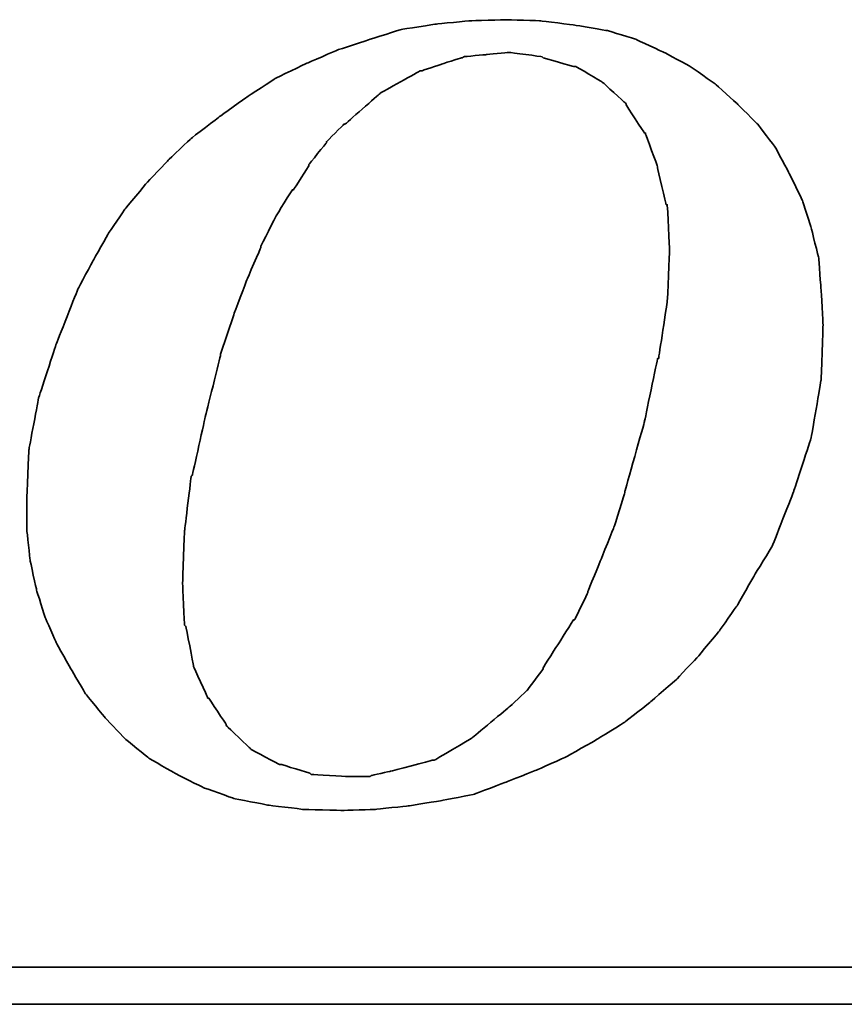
# Model space of a CAD drawing. Header units: millimetres. Extents: x 450 to 829, y 342 to 460.
# Tile 46 of 53: x 724.38 to 729.35, y 375.56 to 381.5. Entities that reach past the tile are written whole.
import ezdxf

# ---------------------------------------------------------------- set-up
doc = ezdxf.new("R2010")
doc.units = ezdxf.units.MM
doc.layers.add('DIM', color=4, linetype='CONTINUOUS')
doc.layers.add('layer 1', color=7, linetype='CONTINUOUS')

# ---------------------------------------------------------------- blocks, each defined once
blk = doc.blocks.new('TBI MOTION logo(完整正式版)')
at = {"layer": 'layer 1', "color": 22, "lineweight": 35}
for points, knots in [([(35.79625, -6.98375), (35.79625, -6.98375), (36.23125, -7.43875), (36.23125, -7.43875), (36.23125, -7.43875), (36.23125, -7.43875), (36.75625, -7.87125), (36.75625, -7.87125), (36.75625, -7.87125), (36.75625, -7.87125), (37.33125, -8.20375), (37.33125, -8.20375), (37.33125, -8.20375), (37.33125, -8.20375), (37.95625, -8.51875), (37.95625, -8.51875), (37.95625, -8.51875), (37.95625, -8.51875), (38.62625, -8.75875), (38.62625, -8.75875), (38.62625, -8.75875), (38.62625, -8.75875), (39.37125, -8.90375), (39.37125, -8.90375), (39.37125, -8.90375), (39.37125, -8.90375), (40.14125, -8.99875), (40.14125, -8.99875), (40.14125, -8.99875), (40.14125, -8.99875), (41.02625, -9.02375), (41.02625, -9.02375), (41.02625, -9.02375), (41.02625, -9.02375), (41.74625, -8.99875), (41.74625, -8.99875), (41.74625, -8.99875), (41.74625, -8.99875), (42.46625, -8.92375), (42.46625, -8.92375), (42.46625, -8.92375), (42.46625, -8.92375), (43.21125, -8.80625), (43.21125, -8.80625), (43.21125, -8.80625), (43.21125, -8.80625), (43.93125, -8.66375), (43.93125, -8.66375), (43.93125, -8.66375), (43.93125, -8.66375), (44.62625, -8.39875), (44.62625, -8.39875), (44.62625, -8.39875), (44.62625, -8.39875), (45.29625, -8.13375), (45.29625, -8.13375), (45.29625, -8.13375), (45.29625, -8.13375), (45.94625, -7.84375), (45.94625, -7.84375), (45.94625, -7.84375), (45.94625, -7.84375), (46.61625, -7.46375), (46.61625, -7.46375), (46.61625, -7.46375), (46.61625, -7.46375), (47.24125, -7.07875), (47.24125, -7.07875), (47.24125, -7.07875), (47.24125, -7.07875), (47.81625, -6.62375), (47.81625, -6.62375), (47.81625, -6.62375), (47.81625, -6.62375), (48.36875, -6.14375), (48.36875, -6.14375), (48.36875, -6.14375), (48.36875, -6.14375), (48.84625, -5.64125), (48.84625, -5.64125), (48.84625, -5.64125), (48.84625, -5.64125), (49.32625, -5.06375), (49.32625, -5.06375), (49.32625, -5.06375), (49.32625, -5.06375), (49.71125, -4.51374), (49.71125, -4.51374), (49.71125, -4.51374), (49.71125, -4.51374), (50.09625, -3.83874), (50.09625, -3.83874), (50.09625, -3.83874), (50.09625, -3.83874), (50.48125, -3.21374), (50.48125, -3.21374), (50.48125, -3.21374), (50.48125, -3.21374), (50.96125, -1.99125), (50.96125, -1.99125), (50.96125, -1.99125), (50.96125, -1.99125), (51.34375, -0.81875), (51.34375, -0.81875), (51.34375, -0.81875), (51.34375, -0.81875), (51.56125, 0.45624), (51.56125, 0.45624), (51.56125, 0.45624), (51.56125, 0.45624), (51.60625, 1.67624), (51.60625, 1.67624), (51.60625, 1.67624), (51.60625, 1.67624), (51.56125, 2.44625), (51.56125, 2.44625), (51.56125, 2.44625), (51.56125, 2.44625), (51.51125, 3.14125), (51.51125, 3.14125), (51.51125, 3.14125), (51.51125, 3.14125), (51.34375, 3.81125), (51.34375, 3.81125), (51.34375, 3.81125), (51.34375, 3.81125), (51.15125, 4.41125), (51.15125, 4.41125), (51.15125, 4.41125), (51.15125, 4.41125), (50.86125, 5.01125), (50.86125, 5.01125), (50.86125, 5.01125), (50.86125, 5.01125), (50.55125, 5.58875), (50.55125, 5.58875), (50.55125, 5.58875), (50.55125, 5.58875), (50.16625, 6.09125), (50.16625, 6.09125), (50.16625, 6.09125), (50.16625, 6.09125), (49.71125, 6.54875), (49.71125, 6.54875), (49.71125, 6.54875), (49.71125, 6.54875), (49.23125, 6.98125), (49.23125, 6.98125), (49.23125, 6.98125), (49.23125, 6.98125), (48.67875, 7.36625), (48.67875, 7.36625), (48.67875, 7.36625), (48.67875, 7.36625), (48.10375, 7.67625), (48.10375, 7.67625), (48.10375, 7.67625), (48.10375, 7.67625), (47.48125, 7.96375), (47.48125, 7.96375), (47.48125, 7.96375), (47.48125, 7.96375), (46.85625, 8.15625), (46.85625, 8.15625), (46.85625, 8.15625), (46.85625, 8.15625), (46.13625, 8.27624), (46.13625, 8.27624), (46.13625, 8.27624), (46.13625, 8.27624), (45.39125, 8.37125), (45.39125, 8.37125), (45.39125, 8.37125), (45.39125, 8.37125), (44.62625, 8.39624), (44.62625, 8.39624), (44.62625, 8.39624), (44.62625, 8.39624), (43.83625, 8.37125), (43.83625, 8.37125), (43.83625, 8.37125), (43.83625, 8.37125), (43.09125, 8.30125), (43.09125, 8.30125), (43.09125, 8.30125), (43.09125, 8.30125), (42.32125, 8.18125), (42.32125, 8.18125), (42.32125, 8.18125), (42.32125, 8.18125), (41.62875, 7.96375), (41.62875, 7.96375), (41.62875, 7.96375), (41.62875, 7.96375), (40.90625, 7.72625), (40.90625, 7.72625), (40.90625, 7.72625), (40.90625, 7.72625), (40.23624, 7.43625), (40.23624, 7.43625), (40.23624, 7.43625), (40.23624, 7.43625), (39.54124, 7.10125), (39.54124, 7.10125), (39.54124, 7.10125), (39.54124, 7.10125), (38.91625, 6.69125), (38.91625, 6.69125), (38.91625, 6.69125), (38.91625, 6.69125), (38.31625, 6.26125), (38.31625, 6.26125), (38.31625, 6.26125), (38.31625, 6.26125), (37.69125, 5.78125), (37.69125, 5.78125), (37.69125, 5.78125), (37.69125, 5.78125), (37.18625, 5.30125), (37.18625, 5.30125), (37.18625, 5.30125), (37.18625, 5.30125), (36.70625, 4.79624), (36.70625, 4.79624), (36.70625, 4.79624), (36.70625, 4.79624), (36.23125, 4.22125), (36.23125, 4.22125), (36.23125, 4.22125), (36.23125, 4.22125), (35.87124, 3.69375), (35.87124, 3.69375), (35.87124, 3.69375), (35.87124, 3.69375), (35.53125, 3.09125), (35.53125, 3.09125), (35.53125, 3.09125), (35.53125, 3.09125), (35.19875, 2.47125), (35.19875, 2.47125), (35.19875, 2.47125), (35.19875, 2.47125), (34.71625, 1.24625), (34.71625, 1.24625), (34.71625, 1.24625), (34.71625, 1.24625), (34.33125, 0.06874), (34.33125, 0.06874), (34.33125, 0.06874), (34.33125, 0.06874), (34.11625, -1.07875), (34.11625, -1.07875), (34.11625, -1.07875), (34.11625, -1.07875), (34.07125, -2.15875), (34.07125, -2.15875), (34.07125, -2.15875), (34.07125, -2.15875), (34.07125, -2.85375), (34.07125, -2.85375), (34.07125, -2.85375), (34.07125, -2.85375), (34.14125, -3.50375), (34.14125, -3.50375), (34.14125, -3.50375), (34.14125, -3.50375), (34.28625, -4.17375), (34.28625, -4.17375), (34.28625, -4.17375), (34.28625, -4.17375), (34.47625, -4.77624), (34.47625, -4.77624), (34.47625, -4.77624), (34.47625, -4.77624), (34.71625, -5.32625), (34.71625, -5.32625), (34.71625, -5.32625), (34.71625, -5.32625), (35.05375, -5.92875), (35.05375, -5.92875), (35.05375, -5.92875), (35.05375, -5.92875), (35.36375, -6.45375), (35.36375, -6.45375), (35.36375, -6.45375), (35.36375, -6.45375), (35.79625, -6.98375), (35.79625, -6.98375)], [0, 0, 0, 0, 0.01388889, 0.01388889, 0.01388889, 0.0138889, 0.02777778, 0.02777778, 0.02777778, 0.02777779, 0.04166667, 0.04166667, 0.04166667, 0.04166668, 0.05555556, 0.05555556, 0.05555556, 0.05555557, 0.06944444, 0.06944444, 0.06944444, 0.06944445, 0.08333333, 0.08333333, 0.08333333, 0.08333334, 0.09722222, 0.09722222, 0.09722222, 0.09722223, 0.11111111, 0.11111111, 0.11111111, 0.11111112, 0.125, 0.125, 0.125, 0.12500001, 0.13888889, 0.13888889, 0.13888889, 0.1388889, 0.15277778, 0.15277778, 0.15277778, 0.15277779, 0.16666667, 0.16666667, 0.16666667, 0.16666668, 0.18055556, 0.18055556, 0.18055556, 0.18055557, 0.19444444, 0.19444444, 0.19444444, 0.19444445, 0.20833333, 0.20833333, 0.20833333, 0.20833334, 0.22222222, 0.22222222, 0.22222222, 0.22222223, 0.23611111, 0.23611111, 0.23611111, 0.23611112, 0.25, 0.25, 0.25, 0.25000001, 0.26388889, 0.26388889, 0.26388889, 0.2638889, 0.27777778, 0.27777778, 0.27777778, 0.27777779, 0.29166667, 0.29166667, 0.29166667, 0.29166668, 0.30555556, 0.30555556, 0.30555556, 0.30555557, 0.31944444, 0.31944444, 0.31944444, 0.31944445, 0.33333333, 0.33333333, 0.33333333, 0.33333334, 0.34722222, 0.34722222, 0.34722222, 0.34722223, 0.36111111, 0.36111111, 0.36111111, 0.36111112, 0.375, 0.375, 0.375, 0.37500001, 0.38888889, 0.38888889, 0.38888889, 0.3888889, 0.40277778, 0.40277778, 0.40277778, 0.40277779, 0.41666667, 0.41666667, 0.41666667, 0.41666668, 0.43055556, 0.43055556, 0.43055556, 0.43055557, 0.44444444, 0.44444444, 0.44444444, 0.44444445, 0.45833333, 0.45833333, 0.45833333, 0.45833334, 0.47222222, 0.47222222, 0.47222222, 0.47222223, 0.48611111, 0.48611111, 0.48611111, 0.48611112, 0.5, 0.5, 0.5, 0.50000001, 0.51388889, 0.51388889, 0.51388889, 0.5138889, 0.52777778, 0.52777778, 0.52777778, 0.52777779, 0.54166667, 0.54166667, 0.54166667, 0.54166668, 0.55555556, 0.55555556, 0.55555556, 0.55555557, 0.56944444, 0.56944444, 0.56944444, 0.56944445, 0.58333333, 0.58333333, 0.58333333, 0.58333334, 0.59722222, 0.59722222, 0.59722222, 0.59722223, 0.61111111, 0.61111111, 0.61111111, 0.61111112, 0.625, 0.625, 0.625, 0.62500001, 0.63888889, 0.63888889, 0.63888889, 0.6388889, 0.65277778, 0.65277778, 0.65277778, 0.65277779, 0.66666667, 0.66666667, 0.66666667, 0.66666668, 0.68055556, 0.68055556, 0.68055556, 0.68055557, 0.69444444, 0.69444444, 0.69444444, 0.69444445, 0.70833333, 0.70833333, 0.70833333, 0.70833334, 0.72222222, 0.72222222, 0.72222222, 0.72222223, 0.73611111, 0.73611111, 0.73611111, 0.73611112, 0.75, 0.75, 0.75, 0.75000001, 0.76388889, 0.76388889, 0.76388889, 0.7638889, 0.77777778, 0.77777778, 0.77777778, 0.77777779, 0.79166667, 0.79166667, 0.79166667, 0.79166668, 0.80555556, 0.80555556, 0.80555556, 0.80555557, 0.81944444, 0.81944444, 0.81944444, 0.81944445, 0.83333333, 0.83333333, 0.83333333, 0.83333334, 0.84722222, 0.84722222, 0.84722222, 0.84722223, 0.86111111, 0.86111111, 0.86111111, 0.86111112, 0.875, 0.875, 0.875, 0.87500001, 0.88888889, 0.88888889, 0.88888889, 0.8888889, 0.90277778, 0.90277778, 0.90277778, 0.90277779, 0.91666667, 0.91666667, 0.91666667, 0.91666668, 0.93055556, 0.93055556, 0.93055556, 0.93055557, 0.94444444, 0.94444444, 0.94444444, 0.94444445, 0.95833333, 0.95833333, 0.95833333, 0.95833334, 0.97222222, 0.97222222, 0.97222222, 0.97222223, 0.98611111, 0.98611111, 0.98611111, 0.98611112, 1, 1, 1, 1]), ([(38.33875, 1.03124), (38.33875, 1.03124), (38.62625, 1.89625), (38.62625, 1.89625), (38.62625, 1.89625), (38.62625, 1.89625), (38.91625, 2.66375), (38.91625, 2.66375), (38.91625, 2.66375), (38.91625, 2.66375), (39.22625, 3.38125), (39.22625, 3.38125), (39.22625, 3.38125), (39.22625, 3.38125), (39.22625, 3.40624), (39.22625, 3.40624), (39.22625, 3.40624), (39.22625, 3.40624), (39.56124, 4.07624), (39.56124, 4.07624), (39.56124, 4.07624), (39.56124, 4.07624), (39.92125, 4.65125), (39.92125, 4.65125), (39.92125, 4.65125), (39.92125, 4.65125), (39.94625, 4.65125), (39.94625, 4.65125), (39.94625, 4.65125), (39.94625, 4.65125), (40.28125, 5.17875), (40.28125, 5.17875), (40.28125, 5.17875), (40.28125, 5.17875), (40.28125, 5.20375), (40.28125, 5.20375), (40.28125, 5.20375), (40.28125, 5.20375), (40.66875, 5.68625), (40.66875, 5.68625), (40.66875, 5.68625), (40.66875, 5.68625), (40.66875, 5.70625), (40.66875, 5.70625), (40.66875, 5.70625), (40.66875, 5.70625), (41.05124, 6.09125), (41.05124, 6.09125), (41.05124, 6.09125), (41.05124, 6.09125), (41.07625, 6.09125), (41.07625, 6.09125), (41.07625, 6.09125), (41.07625, 6.09125), (41.84125, 6.76625), (41.84125, 6.76625), (41.84125, 6.76625), (41.84125, 6.76625), (41.86625, 6.78625), (41.86625, 6.78625), (41.86625, 6.78625), (41.86625, 6.78625), (42.73125, 7.26624), (42.73125, 7.26624), (42.73125, 7.26624), (42.73125, 7.26624), (42.75625, 7.26624), (42.75625, 7.26624), (42.75625, 7.26624), (42.75625, 7.26624), (43.18625, 7.41125), (43.18625, 7.41125), (43.18625, 7.41125), (43.18625, 7.41125), (43.64125, 7.55625), (43.64125, 7.55625), (43.64125, 7.55625), (43.64125, 7.55625), (43.66625, 7.55625), (43.66625, 7.55625), (43.66625, 7.55625), (43.66625, 7.55625), (43.69125, 7.58124), (43.69125, 7.58124), (43.69125, 7.58124), (43.69125, 7.58124), (44.19125, 7.62625), (44.19125, 7.62625), (44.19125, 7.62625), (44.19125, 7.62625), (44.67125, 7.67625), (44.67125, 7.67625), (44.67125, 7.67625), (44.67125, 7.67625), (44.69625, 7.67625), (44.69625, 7.67625), (44.69625, 7.67625), (44.69625, 7.67625), (45.41875, 7.58124), (45.41875, 7.58124), (45.41875, 7.58124), (45.41875, 7.58124), (45.44125, 7.55625), (45.44125, 7.55625), (45.44125, 7.55625), (45.44125, 7.55625), (46.11125, 7.36625), (46.11125, 7.36625), (46.11125, 7.36625), (46.11125, 7.36625), (46.13625, 7.36625), (46.13625, 7.36625), (46.13625, 7.36625), (46.13625, 7.36625), (46.15875, 7.36625), (46.15875, 7.36625), (46.15875, 7.36625), (46.15875, 7.36625), (46.73625, 7.02624), (46.73625, 7.02624), (46.73625, 7.02624), (46.73625, 7.02624), (46.76125, 7.00624), (46.76125, 7.00624), (46.76125, 7.00624), (46.76125, 7.00624), (47.24125, 6.57124), (47.24125, 6.57124), (47.24125, 6.57124), (47.24125, 6.57124), (47.26625, 6.54875), (47.26625, 6.54875), (47.26625, 6.54875), (47.26625, 6.54875), (47.26625, 6.52375), (47.26625, 6.52375), (47.26625, 6.52375), (47.26625, 6.52375), (47.67375, 5.89875), (47.67375, 5.89875), (47.67375, 5.89875), (47.67375, 5.89875), (47.69625, 5.89875), (47.69625, 5.89875), (47.69625, 5.89875), (47.69625, 5.89875), (47.69625, 5.87625), (47.69625, 5.87625), (47.69625, 5.87625), (47.69625, 5.87625), (47.96125, 5.15625), (47.96125, 5.15625), (47.96125, 5.15625), (47.96125, 5.15625), (47.96125, 5.13125), (47.96125, 5.13125), (47.96125, 5.13125), (47.96125, 5.13125), (48.15125, 4.31875), (48.15125, 4.31875), (48.15125, 4.31875), (48.15125, 4.31875), (48.17625, 4.31875), (48.17625, 4.31875), (48.17625, 4.31875), (48.17625, 4.31875), (48.17625, 4.29125), (48.17625, 4.29125), (48.17625, 4.29125), (48.17625, 4.29125), (48.22625, 3.33125), (48.22625, 3.33125), (48.22625, 3.33125), (48.22625, 3.33125), (48.22625, 3.30875), (48.22625, 3.30875), (48.22625, 3.30875), (48.22625, 3.30875), (48.17625, 2.20624), (48.17625, 2.20624), (48.17625, 2.20624), (48.17625, 2.20624), (48.17625, 2.18124), (48.17625, 2.18124), (48.17625, 2.18124), (48.17625, 2.18124), (47.98375, 0.93624), (47.98375, 0.93624), (47.98375, 0.93624), (47.98375, 0.93624), (47.96125, 0.93624), (47.96125, 0.93624), (47.96125, 0.93624), (47.96125, 0.93624), (47.67375, -0.45874), (47.67375, -0.45874), (47.67375, -0.45874), (47.67375, -0.45874), (47.24125, -1.99125), (47.24125, -1.99125), (47.24125, -1.99125), (47.24125, -1.99125), (47.24125, -2.01874), (47.24125, -2.01874), (47.24125, -2.01874), (47.24125, -2.01874), (47.00125, -2.78375), (47.00125, -2.78375), (47.00125, -2.78375), (47.00125, -2.78375), (46.71125, -3.50375), (46.71125, -3.50375), (46.71125, -3.50375), (46.71125, -3.50375), (46.42625, -4.19875), (46.42625, -4.19875), (46.42625, -4.19875), (46.42625, -4.19875), (46.42625, -4.22375), (46.42625, -4.22375), (46.42625, -4.22375), (46.42625, -4.22375), (46.13625, -4.82374), (46.13625, -4.82374), (46.13625, -4.82374), (46.13625, -4.82374), (46.11125, -4.82374), (46.11125, -4.82374), (46.11125, -4.82374), (46.11125, -4.82374), (45.77625, -5.35125), (45.77625, -5.35125), (45.77625, -5.35125), (45.77625, -5.35125), (45.44125, -5.87875), (45.44125, -5.87875), (45.44125, -5.87875), (45.44125, -5.87875), (45.44125, -5.90375), (45.44125, -5.90375), (45.44125, -5.90375), (45.44125, -5.90375), (45.10625, -6.35875), (45.10625, -6.35875), (45.10625, -6.35875), (45.10625, -6.35875), (45.08125, -6.38375), (45.08125, -6.38375), (45.08125, -6.38375), (45.08125, -6.38375), (44.69625, -6.74375), (44.69625, -6.74375), (44.69625, -6.74375), (44.69625, -6.74375), (43.88375, -7.41625), (43.88375, -7.41625), (43.88375, -7.41625), (43.88375, -7.41625), (43.85625, -7.43875), (43.85625, -7.43875), (43.85625, -7.43875), (43.85625, -7.43875), (43.04125, -7.91875), (43.04125, -7.91875), (43.04125, -7.91875), (43.04125, -7.91875), (43.01625, -7.91875), (43.01625, -7.91875), (43.01625, -7.91875), (43.01625, -7.91875), (42.99625, -7.91875), (42.99625, -7.91875), (42.99625, -7.91875), (42.99625, -7.91875), (42.08125, -8.15875), (42.08125, -8.15875), (42.08125, -8.15875), (42.08125, -8.15875), (41.65125, -8.25625), (41.65125, -8.25625), (41.65125, -8.25625), (41.65125, -8.25625), (41.62875, -8.27875), (41.62875, -8.27875), (41.62875, -8.27875), (41.62875, -8.27875), (41.60125, -8.27875), (41.60125, -8.27875), (41.60125, -8.27875), (41.60125, -8.27875), (41.12125, -8.27875), (41.12125, -8.27875), (41.12125, -8.27875), (41.12125, -8.27875), (40.35624, -8.23125), (40.35624, -8.23125), (40.35624, -8.23125), (40.35624, -8.23125), (40.33125, -8.23125), (40.33125, -8.23125), (40.33125, -8.23125), (40.33125, -8.23125), (40.30625, -8.20375), (40.30625, -8.20375), (40.30625, -8.20375), (40.30625, -8.20375), (39.68375, -8.01375), (39.68375, -8.01375), (39.68375, -8.01375), (39.68375, -8.01375), (39.66124, -8.01375), (39.66124, -8.01375), (39.66124, -8.01375), (39.66124, -8.01375), (39.63625, -8.01375), (39.63625, -8.01375), (39.63625, -8.01375), (39.63625, -8.01375), (39.01125, -7.67875), (39.01125, -7.67875), (39.01125, -7.67875), (39.01125, -7.67875), (38.98875, -7.65375), (38.98875, -7.65375), (38.98875, -7.65375), (38.98875, -7.65375), (38.48625, -7.17375), (38.48625, -7.17375), (38.48625, -7.17375), (38.48625, -7.17375), (38.45875, -7.14875), (38.45875, -7.14875), (38.45875, -7.14875), (38.45875, -7.14875), (38.45875, -7.12875), (38.45875, -7.12875), (38.45875, -7.12875), (38.45875, -7.12875), (38.07625, -6.54875), (38.07625, -6.54875), (38.07625, -6.54875), (38.07625, -6.54875), (38.05125, -6.54875), (38.05125, -6.54875), (38.05125, -6.54875), (38.05125, -6.54875), (38.05125, -6.52875), (38.05125, -6.52875), (38.05125, -6.52875), (38.05125, -6.52875), (37.74125, -5.85375), (37.74125, -5.85375), (37.74125, -5.85375), (37.74125, -5.85375), (37.74125, -5.82875), (37.74125, -5.82875), (37.74125, -5.82875), (37.74125, -5.82875), (37.57375, -4.96875), (37.57375, -4.96875), (37.57375, -4.96875), (37.57375, -4.96875), (37.54625, -4.94375), (37.54625, -4.94375), (37.54625, -4.94375), (37.54625, -4.94375), (37.50125, -4.03375), (37.50125, -4.03375), (37.50125, -4.03375), (37.50125, -4.03375), (37.50125, -4.00875), (37.50125, -4.00875), (37.50125, -4.00875), (37.50125, -4.00875), (37.54625, -2.85375), (37.54625, -2.85375), (37.54625, -2.85375), (37.54625, -2.85375), (37.69125, -1.65875), (37.69125, -1.65875), (37.69125, -1.65875), (37.69125, -1.65875), (37.71624, -1.63375), (37.71624, -1.63375), (37.71624, -1.63375), (37.71624, -1.63375), (38.00375, -0.33875), (38.00375, -0.33875), (38.00375, -0.33875), (38.00375, -0.33875), (38.33875, 1.00624), (38.33875, 1.00624), (38.33875, 1.00624), (38.33875, 1.00624), (38.33875, 1.03124), (38.33875, 1.03124)], [0, 0, 0, 0, 0.01010101, 0.01010101, 0.01010101, 0.01010102, 0.02020202, 0.02020202, 0.02020202, 0.02020203, 0.03030303, 0.03030303, 0.03030303, 0.03030304, 0.04040404, 0.04040404, 0.04040404, 0.04040405, 0.05050505, 0.05050505, 0.05050505, 0.05050506, 0.06060606, 0.06060606, 0.06060606, 0.06060607, 0.07070707, 0.07070707, 0.07070707, 0.07070708, 0.08080808, 0.08080808, 0.08080808, 0.08080809, 0.09090909, 0.09090909, 0.09090909, 0.0909091, 0.1010101, 0.1010101, 0.1010101, 0.10101011, 0.11111111, 0.11111111, 0.11111111, 0.11111112, 0.12121212, 0.12121212, 0.12121212, 0.12121213, 0.13131313, 0.13131313, 0.13131313, 0.13131314, 0.14141414, 0.14141414, 0.14141414, 0.14141415, 0.15151515, 0.15151515, 0.15151515, 0.15151516, 0.16161616, 0.16161616, 0.16161616, 0.16161617, 0.17171717, 0.17171717, 0.17171717, 0.17171718, 0.18181818, 0.18181818, 0.18181818, 0.18181819, 0.19191919, 0.19191919, 0.19191919, 0.1919192, 0.2020202, 0.2020202, 0.2020202, 0.20202021, 0.21212121, 0.21212121, 0.21212121, 0.21212122, 0.22222222, 0.22222222, 0.22222222, 0.22222223, 0.23232323, 0.23232323, 0.23232323, 0.23232324, 0.24242424, 0.24242424, 0.24242424, 0.24242425, 0.25252525, 0.25252525, 0.25252525, 0.25252526, 0.26262626, 0.26262626, 0.26262626, 0.26262627, 0.27272727, 0.27272727, 0.27272727, 0.27272728, 0.28282828, 0.28282828, 0.28282828, 0.28282829, 0.29292929, 0.29292929, 0.29292929, 0.2929293, 0.3030303, 0.3030303, 0.3030303, 0.30303031, 0.31313131, 0.31313131, 0.31313131, 0.31313132, 0.32323232, 0.32323232, 0.32323232, 0.32323233, 0.33333333, 0.33333333, 0.33333333, 0.33333334, 0.34343434, 0.34343434, 0.34343434, 0.34343435, 0.35353535, 0.35353535, 0.35353535, 0.35353536, 0.36363636, 0.36363636, 0.36363636, 0.36363637, 0.37373737, 0.37373737, 0.37373737, 0.37373738, 0.38383838, 0.38383838, 0.38383838, 0.38383839, 0.39393939, 0.39393939, 0.39393939, 0.3939394, 0.4040404, 0.4040404, 0.4040404, 0.40404041, 0.41414141, 0.41414141, 0.41414141, 0.41414142, 0.42424242, 0.42424242, 0.42424242, 0.42424243, 0.43434343, 0.43434343, 0.43434343, 0.43434344, 0.44444444, 0.44444444, 0.44444444, 0.44444445, 0.45454545, 0.45454545, 0.45454545, 0.45454546, 0.46464646, 0.46464646, 0.46464646, 0.46464647, 0.47474747, 0.47474747, 0.47474747, 0.47474748, 0.48484848, 0.48484848, 0.48484848, 0.48484849, 0.49494949, 0.49494949, 0.49494949, 0.4949495, 0.50505051, 0.50505051, 0.50505051, 0.50505052, 0.51515152, 0.51515152, 0.51515152, 0.51515153, 0.52525253, 0.52525253, 0.52525253, 0.52525254, 0.53535354, 0.53535354, 0.53535354, 0.53535355, 0.54545455, 0.54545455, 0.54545455, 0.54545456, 0.55555556, 0.55555556, 0.55555556, 0.55555557, 0.56565657, 0.56565657, 0.56565657, 0.56565658, 0.57575758, 0.57575758, 0.57575758, 0.57575759, 0.58585859, 0.58585859, 0.58585859, 0.5858586, 0.5959596, 0.5959596, 0.5959596, 0.59595961, 0.60606061, 0.60606061, 0.60606061, 0.60606062, 0.61616162, 0.61616162, 0.61616162, 0.61616163, 0.62626263, 0.62626263, 0.62626263, 0.62626264, 0.63636364, 0.63636364, 0.63636364, 0.63636365, 0.64646465, 0.64646465, 0.64646465, 0.64646466, 0.65656566, 0.65656566, 0.65656566, 0.65656567, 0.66666667, 0.66666667, 0.66666667, 0.66666668, 0.67676768, 0.67676768, 0.67676768, 0.67676769, 0.68686869, 0.68686869, 0.68686869, 0.6868687, 0.6969697, 0.6969697, 0.6969697, 0.69696971, 0.70707071, 0.70707071, 0.70707071, 0.70707072, 0.71717172, 0.71717172, 0.71717172, 0.71717173, 0.72727273, 0.72727273, 0.72727273, 0.72727274, 0.73737374, 0.73737374, 0.73737374, 0.73737375, 0.74747475, 0.74747475, 0.74747475, 0.74747476, 0.75757576, 0.75757576, 0.75757576, 0.75757577, 0.76767677, 0.76767677, 0.76767677, 0.76767678, 0.77777778, 0.77777778, 0.77777778, 0.77777779, 0.78787879, 0.78787879, 0.78787879, 0.7878788, 0.7979798, 0.7979798, 0.7979798, 0.79797981, 0.80808081, 0.80808081, 0.80808081, 0.80808082, 0.81818182, 0.81818182, 0.81818182, 0.81818183, 0.82828283, 0.82828283, 0.82828283, 0.82828284, 0.83838384, 0.83838384, 0.83838384, 0.83838385, 0.84848485, 0.84848485, 0.84848485, 0.84848486, 0.85858586, 0.85858586, 0.85858586, 0.85858587, 0.86868687, 0.86868687, 0.86868687, 0.86868688, 0.87878788, 0.87878788, 0.87878788, 0.87878789, 0.88888889, 0.88888889, 0.88888889, 0.8888889, 0.8989899, 0.8989899, 0.8989899, 0.89898991, 0.90909091, 0.90909091, 0.90909091, 0.90909092, 0.91919192, 0.91919192, 0.91919192, 0.91919193, 0.92929293, 0.92929293, 0.92929293, 0.92929294, 0.93939394, 0.93939394, 0.93939394, 0.93939395, 0.94949495, 0.94949495, 0.94949495, 0.94949496, 0.95959596, 0.95959596, 0.95959596, 0.95959597, 0.96969697, 0.96969697, 0.96969697, 0.96969698, 0.97979798, 0.97979798, 0.97979798, 0.97979799, 0.98989899, 0.98989899, 0.98989899, 0.989899, 1, 1, 1, 1]), ([(75.90875, -9.47875), (75.90875, -9.47875), (75.90875, -12.28625), (75.90875, -12.28625), (75.90875, -12.28625), (75.90875, -12.28625), (75.90875, -12.47875), (75.90875, -12.47875), (75.90875, -12.47875), (75.90875, -12.47875), (75.71625, -12.47875), (75.71625, -12.47875), (75.71625, -12.47875), (75.71625, -12.47875), (-88.32875, -12.47875), (-88.32875, -12.47875), (-88.32875, -12.47875), (-88.32875, -12.47875), (-88.32875, -13.29375), (-88.32875, -13.29375), (-88.32875, -13.29375), (-88.32875, -13.29375), (82.89125, -13.29375), (82.89125, -13.29375), (82.89125, -13.29375), (82.89125, -13.29375), (75.90875, -9.47875), (75.90875, -9.47875)], [0, 0, 0, 0, 0.14285714, 0.14285714, 0.14285714, 0.14285715, 0.28571429, 0.28571429, 0.28571429, 0.2857143, 0.42857143, 0.42857143, 0.42857143, 0.42857144, 0.57142857, 0.57142857, 0.57142857, 0.57142858, 0.71428571, 0.71428571, 0.71428571, 0.71428572, 0.85714286, 0.85714286, 0.85714286, 0.85714287, 1, 1, 1, 1])]:
    blk.add_open_spline(points, degree=3, knots=knots, dxfattribs=at)

msp = doc.modelspace()

# ---------------------------------------------------------------- block references
at = {"layer": 'DIM', "color": 0, "xscale": 0.2736514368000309, "yscale": 0.2736514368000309, "zscale": 0.2736514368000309}
msp.add_blockref('TBI MOTION logo(完整正式版)', (715.0993, 379.1986), dxfattribs=at)

doc.saveas('drawing.dxf')
